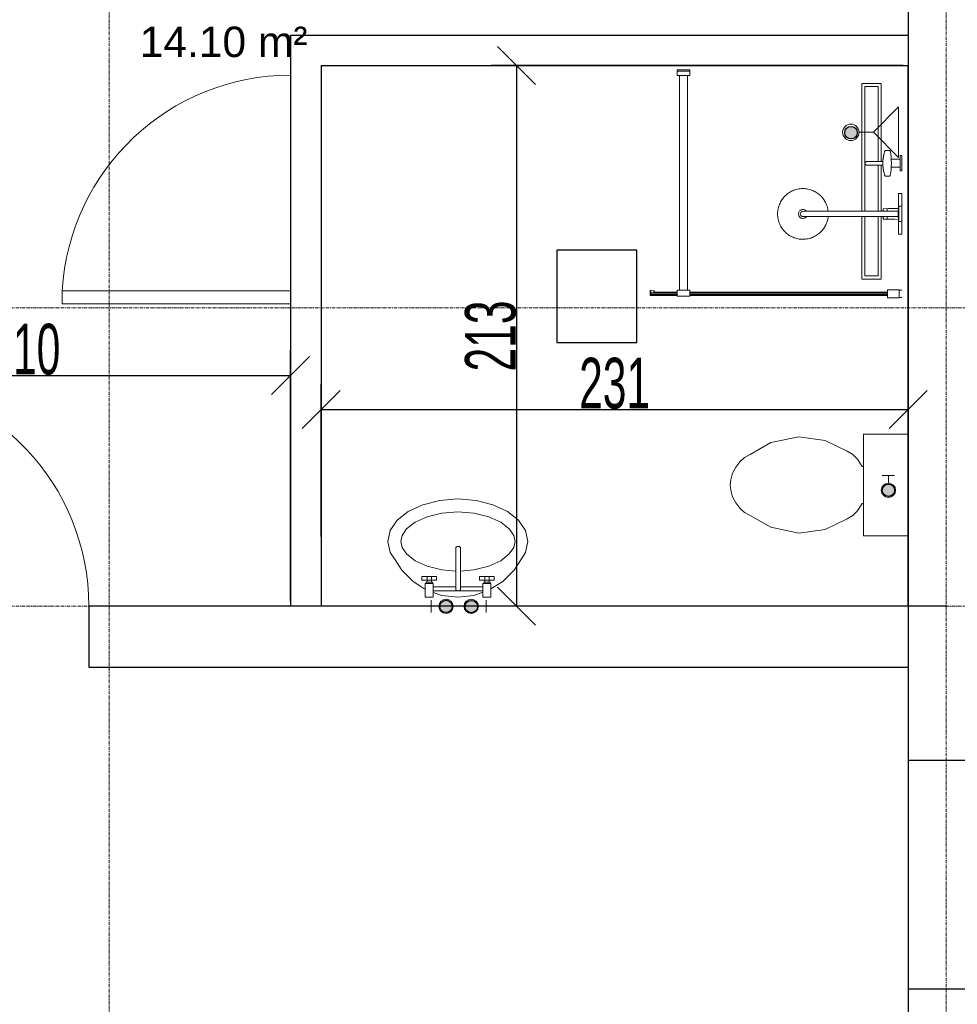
# Model space of a CAD drawing. Header units: millimetres. Extents: x -57334 to 14098, y -25409 to 16656.
# Tile 39 of 50: x -14336 to -10640, y -5139 to -1256. Entities that reach past the tile are written whole.
import ezdxf
from ezdxf.lldxf.tags import DXFTag

# ---------------------------------------------------------------- set-up
doc = ezdxf.new("R2010")
doc.units = ezdxf.units.MM
doc.linetypes.add('Linia siatki', pattern=[22.225, 12.7, -3.175, 3.175, -3.175])
for name, color, linetype, lineweight in [('A-ANNO-DIMS', 7, 'Continuous', 5), ('A-AREA-IDEN', 7, 'Continuous', 5), ('A-DETL-GENF', 7, 'Continuous', 5), ('A-DETL-MBND', 7, 'Continuous', 5), ('A-DOOR', 7, 'Continuous', 5), ('A-WALL', 7, 'Continuous', 5), ('IS_Odbiorniki', 7, 'SOLID', 18), ('P-SANR-FIXT', 7, 'Continuous', 5), ('S-GRID', 7, 'Continuous', 5)]:
    doc.layers.add(name, color=color, linetype=linetype, lineweight=lineweight)
doc.layers.add('Default', color=7, linetype='Continuous')
doc.layers.add('IS_Ciepła_woda', color=1, linetype='DASHDOT', lineweight=30, true_color=0xff0000)
doc.styles.add('Arial_3', font='arial.ttf', dxfattribs={"height": 120})
doc.styles.add('Arial_5', font='arial.ttf', dxfattribs={"width": 0.6, "height": 200})
tags = doc.linetypes.add('DASHDOT', pattern=[20, 10, -5, 0, -5]).pattern_tags.tags
tags[10:11] = [DXFTag(74, 4), DXFTag(75, 0), DXFTag(340, '0'), DXFTag(46, 0.0), DXFTag(50, 0.0), DXFTag(44, 0.0), DXFTag(45, 0.0)]
tags[8:9] = [DXFTag(74, 4), DXFTag(75, 0), DXFTag(340, '0'), DXFTag(46, 0.0), DXFTag(50, 0.0), DXFTag(44, 0.0), DXFTag(45, 0.0)]
tags[6:7] = [DXFTag(74, 4), DXFTag(75, 0), DXFTag(340, '0'), DXFTag(46, 0.0), DXFTag(50, 0.0), DXFTag(44, 0.0), DXFTag(45, 0.0)]
tags[4:5] = [DXFTag(74, 4), DXFTag(75, 0), DXFTag(340, '0'), DXFTag(46, 0.0), DXFTag(50, 0.0), DXFTag(44, 0.0), DXFTag(45, 0.0)]
tags = doc.linetypes.add('SOLID', pattern=[10, 10, 0]).pattern_tags.tags
tags[6:7] = [DXFTag(74, 4), DXFTag(75, 0), DXFTag(340, '0'), DXFTag(46, 0.0), DXFTag(50, 0.0), DXFTag(44, 0.0), DXFTag(45, 0.0)]
tags[4:5] = [DXFTag(74, 4), DXFTag(75, 0), DXFTag(340, '0'), DXFTag(46, 0.0), DXFTag(50, 0.0), DXFTag(44, 0.0), DXFTag(45, 0.0)]
doc.dimstyles.new('standard_wielkość_otworów', dxfattribs={"dimscale": 304.8, "dimtxt": 204.05188, "dimasz": 0.492126, "dimexe": 0.328084, "dimexo": 0.0625, "dimgap": 0, "dimtad": 1, "dimdec": 0, "dimlfac": 0.1, "dimzin": 0, "dimdsep": 46, "dimtxsty": 'Arial_5', "dimblk1": 'OBLIQUE', "dimblk2": 'OBLIQUE', "dimsah": 1, "dimcen": 0.09, "dimazin": 0, "dimtfac": 1, "dimtdec": 4, "dimtix": 1, "dimtmove": 0, "dimatfit": 3, "dimfxl": 0.328084, "dimfxlon": 1, "dimtvp": 1, "dimtolj": 1, "dimtzin": 0, "dimarcsym": 2})

# ---------------------------------------------------------------- blocks, each defined once
blk = doc.blocks.new('M_Jednoskrzydłowe płytowe - 90-1643404-RZUT PIĘTRA II')
at = {"layer": 'A-DOOR', "lineweight": 18}
for p, q in [((399, 120), (399, 1020.2)), ((450, 1020.2), (399, 1020.2)), ((450, 120), (450, 1020.2)), ((450, 120), (399, 120))]:
    blk.add_line(p, q, dxfattribs=at)
at = {"layer": 'A-DOOR'}
blk.add_arc((450, 120), 901.7, 93.2424, 180, dxfattribs=at)
blk = doc.blocks.new('Sanitary_Showers_Roca_T-500-Pack-Basic-Thermostatic - T-500 Pack Basic Thermostatic-822852-Rzut Parteru')
at = {"layer": 'A-DETL-GENF'}
for p, q in [((63, 0), (-4.7, 0)), ((-4.7, 0), (-4.7, -13)), ((85.3, 0), (63, 0)), ((155.3, 0), (85.3, 0)), ((-123.6, -0.1), (-154.7, -0.1)), ((-154.7, -0.1), (-154.7, -6.1)), ((-154.7, -6.1), (-140.7, -6.1)), ((-140.7, -6.1), (-140.7, -41.5)), ((-140.7, -6.1), (-108.7, -6.1)), ((-94.7, -0.1), (-123.6, -0.1)), ((-108.7, -41.5), (-108.7, -6.1)), ((-108.7, -6.1), (-94.7, -6.1)), ((-94.7, -6.1), (-94.7, -0.1)), ((-4.7, -13), (53.8, -13)), ((45.3, -0.1), (45.3, -12.1)), ((45.3, -12.1), (105.3, -12.1)), ((53.8, -13), (54, -29.1)), ((53.8, -13), (61.3, -13)), ((54, -29.1), (54, -31.8)), ((54, -31.8), (54.3, -52.5)), ((61.3, -12.1), (61.3, -14.6)), ((61.3, -14.6), (89.3, -14.6)), ((65, -14.6), (65, -73.3)), ((89.3, -12.1), (75.3, -12.1)), ((85.6, -73.3), (85.6, -14.6)), ((89.3, -14.6), (89.3, -12.1)), ((96.8, -13), (89.3, -13)), ((96.3, -52.5), (96.5, -31.8)), ((96.5, -29.1), (96.8, -13)), ((96.5, -31.8), (96.5, -29.1)), ((96.8, -13), (155.3, -13)), ((105.3, -12.1), (105.3, -0.1)), ((155.3, -13), (155.3, 0)), ((-174.7, -47), (-175.3, -48)), ((-175.3, -48), (-175.3, -65.1)), ((-175.3, -65.1), (-174.7, -66.2)), ((-173.9, -46.4), (-174.7, -47)), ((-174.7, -66.2), (-173.9, -66.7)), ((-172.8, -45.9), (-173.9, -46.4)), ((-173.9, -66.7), (-172.8, -67.2)), ((-171.4, -45.4), (-172.8, -45.9)), ((-172.8, -67.2), (-171.4, -67.7)), ((-169.8, -44.9), (-171.4, -45.4)), ((-171.4, -67.7), (-169.8, -68.2)), ((-167.8, -44.5), (-169.8, -44.9)), ((-169.8, -68.2), (-167.8, -68.7)), ((-165.6, -44), (-167.8, -44.5)), ((-167.8, -68.7), (-165.5, -69.1)), ((-163.2, -43.6), (-165.6, -44)), ((-165.5, -69.1), (-164, -69.6)), ((-164, -69.6), (-163.1, -69.8)), ((-160.5, -43.2), (-163.2, -43.6)), ((-163.1, -69.8), (-156.8, -71.3)), ((-157.6, -42.8), (-160.5, -43.2)), ((-154.4, -42.5), (-157.6, -42.8)), ((-156.8, -71.3), (-155.8, -71.5)), ((-155.8, -71.5), (-154.8, -71.7)), ((-154.8, -71.7), (-149.8, -72.7)), ((-151.1, -42.2), (-154.4, -42.5)), ((-147.7, -41.9), (-151.1, -42.2)), ((-149.8, -72.7), (-148.9, -72.8)), ((-148.9, -72.8), (-147.9, -73)), ((-147.9, -73), (-146.8, -73.1)), ((-144.1, -41.7), (-147.7, -41.9)), ((-146.8, -73.1), (-142.4, -73.8)), ((-140.7, -41.5), (-144.1, -41.7)), ((-142.4, -73.8), (-141.6, -73.9)), ((-141.6, -73.9), (-140.6, -74)), ((-134.3, -41.3), (-140.7, -41.5)), ((-140.6, -74), (-139.6, -74.1)), ((-139.6, -74.1), (-138.6, -74.2)), ((-138.6, -74.2), (-137.6, -74.3)), ((-137.6, -74.3), (-136.5, -74.3)), ((-136.5, -74.3), (-133.6, -74.6)), ((-127.9, -41.2), (-134.3, -41.3)), ((-133.6, -74.6), (-132.8, -74.6)), ((-132.8, -74.6), (-131.7, -74.7)), ((-131.7, -74.7), (-131.7, -80.5)), ((-131.7, -74.7), (-128.9, -74.8)), ((-128.9, -74.8), (-126.1, -74.9)), ((-121.5, -41.2), (-127.9, -41.2)), ((-126.1, -74.9), (-123.3, -74.9)), ((-123.3, -74.9), (-120.5, -74.8)), ((-115.1, -41.3), (-121.5, -41.2)), ((-120.5, -74.8), (-117.7, -74.7)), ((-117.7, -74.7), (-116.7, -74.6)), ((-117.7, -109.6), (-117.7, -74.7)), ((-116.7, -74.6), (-115.8, -74.6)), ((-115.8, -74.6), (-112.9, -74.3)), ((-108.7, -41.5), (-115.1, -41.3)), ((-112.9, -74.3), (-111.8, -74.3)), ((-111.8, -74.3), (-110.8, -74.2)), ((-110.8, -74.2), (-109.8, -74.1)), ((-109.8, -74.1), (-108.8, -74)), ((-108.8, -74), (-107.9, -73.9)), ((-105.4, -41.7), (-108.7, -41.5)), ((-107.9, -73.9), (-107, -73.7)), ((-107, -73.7), (-102.6, -73.1)), ((-101.8, -41.9), (-105.4, -41.7)), ((-102.6, -73.1), (-101.5, -73)), ((-98.3, -42.2), (-101.8, -41.9)), ((-101.5, -73), (-100.5, -72.8)), ((-100.5, -72.8), (-99.6, -72.7)), ((-99.6, -72.7), (-94.7, -71.7)), ((-95, -42.5), (-98.3, -42.2)), ((-91.9, -42.8), (-95, -42.5)), ((-94.7, -71.7), (-93.6, -71.5)), ((-93.6, -71.5), (-92.6, -71.3)), ((-92.6, -71.3), (-86.4, -69.8)), ((-89, -43.2), (-91.9, -42.8)), ((-86.3, -43.6), (-89, -43.2)), ((-86.4, -69.8), (-85.4, -69.5)), ((-83.8, -44), (-86.3, -43.6)), ((-85.4, -69.5), (-83.9, -69.1)), ((-83.9, -69.1), (-81.6, -68.6)), ((-81.6, -44.4), (-83.8, -44)), ((-79.7, -44.9), (-81.6, -44.4)), ((-81.6, -68.6), (-79.6, -68.2)), ((-78, -45.4), (-79.7, -44.9)), ((-79.6, -68.2), (-78, -67.7)), ((-76.6, -45.9), (-78, -45.4)), ((-78, -67.7), (-76.6, -67.2)), ((-75.5, -46.4), (-76.6, -45.9)), ((-76.6, -67.2), (-75.5, -66.7)), ((-74.8, -46.9), (-75.5, -46.4)), ((-75.5, -66.7), (-74.8, -66.1)), ((-74.1, -48), (-74.8, -46.9)), ((-74.8, -66.1), (-74.1, -65.1)), ((-74.1, -65.1), (-74.1, -48)), ((54.3, -52.5), (54.7, -73.3)), ((54.4, -57.9), (65, -57.9)), ((54.7, -73.3), (65, -73.3)), ((60.3, -57.9), (59.5, -57.9)), ((60.3, -73.2), (59.5, -73.3)), ((61.1, -57.8), (60.3, -57.9)), ((61.1, -73.1), (60.3, -73.2)), ((61.9, -57.6), (61.1, -57.8)), ((61.9, -73), (61.1, -73.1)), ((62.6, -57.4), (61.9, -57.6)), ((62.6, -72.8), (61.9, -73)), ((63.4, -57.2), (62.6, -57.4)), ((63.4, -72.6), (62.6, -72.8)), ((64.2, -57), (63.4, -57.2)), ((64.2, -72.3), (63.4, -72.6)), ((65, -56.7), (64.2, -57)), ((65, -72.1), (64.2, -72.3)), ((65, -73.3), (64.8, -290.3)), ((86.4, -56.9), (85.6, -56.7)), ((85.6, -57.9), (96.2, -57.9)), ((86.4, -72.3), (85.6, -72)), ((85.6, -290.3), (85.6, -73.3)), ((85.6, -73.3), (95.8, -73.3)), ((87.2, -57.2), (86.4, -56.9)), ((87.2, -72.5), (86.4, -72.3)), ((88, -57.4), (87.2, -57.2)), ((88, -72.7), (87.2, -72.5)), ((88.8, -57.6), (88, -57.4)), ((88.8, -72.9), (88, -72.7)), ((89.6, -57.8), (88.8, -57.6)), ((89.6, -73.1), (88.8, -72.9)), ((90.4, -57.9), (89.6, -57.8)), ((90.4, -73.2), (89.6, -73.1)), ((91.3, -57.9), (90.4, -57.9)), ((91.3, -73.3), (90.4, -73.2)), ((95.8, -73.3), (96.3, -52.5)), ((-131.7, -80.5), (-131.7, -86)), ((-131.7, -86), (-131.7, -88.8)), ((-131.7, -88.8), (-131.7, -91.8)), ((-131.7, -91.8), (-131.7, -96.5)), ((-131.7, -96.5), (-131.7, -101.5)), ((-131.7, -101.5), (-131.7, -116.3)), ((-131.7, -116.3), (-131.7, -138.6)), ((-117.7, -121.5), (-117.7, -109.6)), ((-131.7, -138.6), (-131.5, -139.9)), ((-131.5, -139.9), (-131.1, -141.1)), ((-131.1, -141.1), (-130.4, -142.3)), ((-130.4, -142.3), (-129.5, -143.4)), ((-129.5, -143.4), (-127.2, -144.9)), ((-127.2, -144.9), (-126, -145.3)), ((-126, -145.3), (-124.7, -145.5)), ((-124.7, -145.5), (-123.4, -145.3)), ((-123.4, -145.3), (-122.1, -144.9)), ((-122.1, -144.9), (-119.9, -143.3)), ((-119.9, -143.3), (-119, -142.3)), ((-119, -142.3), (-118.3, -141.1)), ((-118.3, -141.1), (-117.8, -139.9)), ((-117.8, -139.9), (-117.7, -138.6)), ((-117.7, -130.3), (-117.7, -121.5)), ((-117.7, -136.7), (-117.7, -130.3)), ((-117.7, -138.6), (-117.7, -136.7)), ((17.6, -308.1), (13.7, -311)), ((21.7, -305.3), (17.6, -308.1)), ((26, -302.8), (21.7, -305.3)), ((30.4, -300.4), (26, -302.8)), ((35, -298.2), (30.4, -300.4)), ((39.7, -296.3), (35, -298.2)), ((44.6, -294.6), (39.7, -296.3)), ((49.5, -293.1), (44.6, -294.6)), ((54.6, -291.9), (49.5, -293.1)), ((59.6, -291), (54.6, -291.9)), ((64.8, -290.3), (59.6, -291)), ((65, -290.3), (65, -385.5)), ((90.3, -290.9), (85.6, -290.3)), ((85.6, -385.5), (85.6, -290.3)), ((95.3, -291.8), (90.3, -290.9)), ((100.2, -292.9), (95.3, -291.8)), ((104.9, -294.3), (100.2, -292.9)), ((109.5, -295.8), (104.9, -294.3)), ((114, -297.6), (109.5, -295.8)), ((118.4, -299.5), (114, -297.6)), ((122.5, -301.6), (118.4, -299.5)), ((126.6, -303.9), (122.5, -301.6)), ((130.4, -306.3), (126.6, -303.9)), ((134.1, -308.9), (130.4, -306.3)), ((137.6, -311.6), (134.1, -308.9)), ((-15, -346.7), (-16.9, -351)), ((-12.8, -342.5), (-15, -346.7)), ((-10.6, -338.5), (-12.8, -342.5)), ((-8.2, -334.6), (-10.6, -338.5)), ((-5.6, -331), (-8.2, -334.6)), ((-2.9, -327.4), (-5.6, -331)), ((0, -324), (-2.9, -327.4)), ((3.1, -320.6), (0, -324)), ((6.4, -317.2), (3.1, -320.6)), ((10, -314.1), (6.4, -317.2)), ((13.7, -311), (10, -314.1)), ((141.1, -314.5), (137.6, -311.6)), ((144.5, -317.6), (141.1, -314.5)), ((147.8, -320.9), (144.5, -317.6)), ((151, -324.4), (147.8, -320.9)), ((154.1, -328.2), (151, -324.4)), ((157, -332.1), (154.1, -328.2)), ((159.7, -336.2), (157, -332.1)), ((162.3, -340.5), (159.7, -336.2)), ((164.7, -344.9), (162.3, -340.5)), ((166.8, -349.5), (164.7, -344.9)), ((168.8, -354.2), (166.8, -349.5)), ((-24.6, -384.8), (-24.7, -390)), ((-24.2, -379.7), (-24.6, -384.8)), ((-23.6, -374.7), (-24.2, -379.7)), ((-22.7, -369.8), (-23.6, -374.7)), ((-21.6, -364.9), (-22.7, -369.8)), ((-20.2, -360.1), (-21.6, -364.9)), ((-18.7, -355.5), (-20.2, -360.1)), ((-16.9, -351), (-18.7, -355.5)), ((58.2, -386.3), (57.8, -388.8)), ((58.9, -383.8), (58.2, -386.3)), ((59.9, -381.4), (58.9, -383.8)), ((61.3, -379.3), (59.9, -381.4)), ((63, -377.3), (61.3, -379.3)), ((65, -375.6), (63, -377.3)), ((65, -385.5), (65.3, -392.3)), ((85.3, -392.3), (85.6, -385.5)), ((87.6, -377.3), (85.6, -375.6)), ((89.3, -379.3), (87.6, -377.3)), ((90.7, -381.4), (89.3, -379.3)), ((91.7, -383.8), (90.7, -381.4)), ((92.4, -386.3), (91.7, -383.8)), ((92.8, -388.8), (92.4, -386.3)), ((170.5, -359.1), (168.8, -354.2)), ((171.9, -364), (170.5, -359.1)), ((173.1, -369), (171.9, -364)), ((174.1, -374.1), (173.1, -369)), ((174.7, -379.3), (174.1, -374.1)), ((175.1, -384.4), (174.7, -379.3)), ((175.3, -389.6), (175.1, -384.4)), ((-24.7, -390), (-24.6, -395.1)), ((-24.6, -395.1), (-24.2, -400.3)), ((-24.2, -400.3), (-23.5, -405.4)), ((-23.5, -405.4), (-22.5, -410.5)), ((-22.5, -410.5), (-21.3, -415.5)), ((-21.3, -415.5), (-19.9, -420.5)), ((-19.9, -420.5), (-18.2, -425.3)), ((-18.2, -425.3), (-16.2, -430)), ((57.8, -388.8), (57.9, -391.4)), ((57.9, -391.4), (58.3, -393.9)), ((58.3, -393.9), (59.1, -396.4)), ((59.1, -396.4), (60.3, -398.7)), ((60.3, -398.7), (61.7, -400.8)), ((61.7, -400.8), (63.5, -402.7)), ((63.5, -402.7), (65.5, -404.3)), ((65.3, -392.3), (69, -397.9)), ((65.5, -404.3), (67.8, -405.6)), ((67.8, -405.6), (70.2, -406.5)), ((69, -397.9), (75.3, -400.1)), ((70.2, -406.5), (72.7, -407.1)), ((72.7, -407.1), (75.3, -407.3)), ((75.3, -400.1), (81.6, -397.9)), ((75.3, -407.3), (77.9, -407.1)), ((77.9, -407.1), (80.4, -406.5)), ((80.4, -406.5), (82.8, -405.6)), ((81.6, -397.9), (85.3, -392.3)), ((82.8, -405.6), (85, -404.3)), ((85, -404.3), (87.1, -402.7)), ((87.1, -402.7), (88.8, -400.8)), ((88.8, -400.8), (90.3, -398.7)), ((90.3, -398.7), (91.5, -396.4)), ((91.5, -396.4), (92.3, -393.9)), ((92.3, -393.9), (92.7, -391.4)), ((92.7, -391.4), (92.8, -388.8)), ((167.5, -428.5), (169.2, -424)), ((169.2, -424), (170.8, -419.4)), ((170.8, -419.4), (172.1, -414.6)), ((172.1, -414.6), (173.3, -409.8)), ((173.3, -409.8), (174.2, -404.8)), ((174.2, -404.8), (174.8, -399.8)), ((174.8, -399.8), (175.2, -394.7)), ((175.2, -394.7), (175.3, -389.6)), ((-16.2, -430), (-14.1, -434.6)), ((-14.1, -434.6), (-11.7, -439.1)), ((-11.7, -439.1), (-9.1, -443.3)), ((-9.1, -443.3), (-6.4, -447.5)), ((-6.4, -447.5), (-3.5, -451.4)), ((-3.5, -451.4), (-0.4, -455.1)), ((-0.4, -455.1), (2.8, -458.6)), ((2.8, -458.6), (6.1, -461.9)), ((6.1, -461.9), (9.5, -465.1)), ((9.5, -465.1), (13, -468)), ((136.9, -468.5), (140.6, -465.5)), ((140.6, -465.5), (144.1, -462.3)), ((144.1, -462.3), (147.5, -459)), ((147.5, -459), (150.6, -455.6)), ((150.6, -455.6), (153.5, -452.1)), ((153.5, -452.1), (156.2, -448.5)), ((156.2, -448.5), (158.7, -444.9)), ((158.7, -444.9), (161.1, -441)), ((161.1, -441), (163.4, -437)), ((163.4, -437), (165.5, -432.8)), ((165.5, -432.8), (167.5, -428.5)), ((13, -468), (16.5, -470.7)), ((16.5, -470.7), (20.2, -473.2)), ((20.2, -473.2), (24, -475.6)), ((24, -475.6), (28, -477.9)), ((28, -477.9), (32.2, -480)), ((32.2, -480), (36.6, -482)), ((36.6, -482), (41, -483.7)), ((41, -483.7), (45.7, -485.3)), ((45.7, -485.3), (50.4, -486.6)), ((50.4, -486.6), (55.3, -487.7)), ((55.3, -487.7), (60.2, -488.6)), ((60.2, -488.6), (65.3, -489.3)), ((65.3, -489.3), (70.4, -489.6)), ((70.4, -489.6), (75.5, -489.8)), ((75.5, -489.8), (80.6, -489.6)), ((80.6, -489.6), (85.8, -489.2)), ((85.8, -489.2), (90.9, -488.5)), ((90.9, -488.5), (96, -487.6)), ((96, -487.6), (101.1, -486.4)), ((101.1, -486.4), (106, -484.9)), ((106, -484.9), (110.8, -483.2)), ((110.8, -483.2), (115.6, -481.3)), ((115.6, -481.3), (120.2, -479.1)), ((120.2, -479.1), (124.6, -476.8)), ((124.6, -476.8), (128.9, -474.2)), ((128.9, -474.2), (133, -471.4)), ((133, -471.4), (136.9, -468.5))]:
    blk.add_line(p, q, dxfattribs=at)
blk = doc.blocks.new('Plumbing_Drainage_Roca_IN-WALL-950-IN-DRAIN-CHANNEL-Installatio - IN-WALL 950 IN-DRAIN CHANNEL - Installation drainage kit-V29-Rzut Parteru')
at = {"layer": 'A-DETL-GENF'}
for p, q in [((-385.7, 39.3), (-385.7, -38.1)), ((-78, 39.3), (-385.7, 39.3)), ((-78, 39.3), (-385.7, 39.3)), ((-385.7, 39.3), (-385.7, -38.1)), ((118.7, 39.3), (-63.9, 39.3)), ((118.7, 39.3), (-63.9, 39.3)), ((385.8, 39.3), (139.3, 39.3)), ((385.8, 39.3), (139.3, 39.3)), ((385.8, -38.1), (385.8, 39.3)), ((385.8, -38.1), (385.8, 39.3)), ((-78, 27.3), (-373.4, 27.3)), ((-373.4, 27.3), (-373.4, -26)), ((118.7, 27.3), (-63.9, 27.3)), ((373.6, 27.3), (139.3, 27.3)), ((373.6, -26), (373.6, 27.3)), ((-385.7, -38.1), (118.6, -38.1)), ((-385.7, -38.1), (118.6, -38.1)), ((-373.4, -26), (118.7, -26)), ((139.3, -26), (373.6, -26)), ((139.3, -38.1), (385.8, -38.1)), ((139.3, -38.1), (385.8, -38.1))]:
    blk.add_line(p, q, dxfattribs=at)
blk = doc.blocks.new('Sanitary_Shower-screens_Shower-wall-Square_100_GB51SRWL10 _1_ - 1000 mm_ Chromed Profiles-830542-Rzut Parteru')
at = {"layer": 'P-SANR-FIXT', "color": 13, "true_color": 0xcb6b69}
for p, q in [((11, 898), (1, 898)), ((11, 899), (11, 898)), ((11, 898), (11, 870)), ((56.5, 900), (12, 900)), ((58, 869.5), (58, 898.5)), ((1, 870), (11, 870)), ((11, 870), (11, 869)), ((12, 868), (56.5, 868)), ((837, 890.5), (58, 890.5)), ((58, 890.5), (58, 877.5)), ((837, 887), (58, 887)), ((58, 887), (58, 881)), ((58, 881), (837, 881)), ((58, 877.5), (837, 877.5)), ((887, 893), (837, 893)), ((837, 893), (837, 870)), ((837, 870), (887, 870)), ((846.5, 870), (846.5, 23)), ((877.5, 23), (877.5, 870)), ((887, 870), (887, 893)), ((993.5, 890.5), (887, 890.5)), ((991.5, 887), (887, 887)), ((887, 881), (991.5, 881)), ((887, 877.5), (981.3, 877.5)), ((977.8, 872.6), (991.1, 871.2)), ((981.1, 876.9), (978.3, 877.2)), ((980, 888.6), (979.9, 887.1)), ((979.9, 887.1), (991.8, 888.3)), ((991.8, 879.7), (979.9, 880.9)), ((979.9, 880.9), (979.9, 879.8)), ((979.9, 879.8), (981.8, 879.6)), ((991.4, 889.5), (980, 888.6)), ((981.8, 879.6), (981.1, 876.9)), ((988.9, 876), (989.6, 878.9)), ((991.5, 875.7), (988.9, 876)), ((989.3, 877.5), (993.5, 877.5)), ((989.6, 878.9), (991.3, 878.6)), ((991.5, 881), (991.5, 887)), ((991.8, 888.3), (991.8, 879.7)), ((993, 880.1), (993, 888)), ((993.5, 877.5), (993.5, 890.5)), ((846.5, 23), (837, 23)), ((837, 23), (837, 0)), ((837, 0), (887, 0)), ((838, 6), (888, 6)), ((846.5, 23), (877.5, 23)), ((887, 23), (877.5, 23)), ((887, 0), (887, 23))]:
    blk.add_line(p, q, dxfattribs=at)
for centre, radius, start, end in [((12, 899), 1, 90, 180), ((56.5, 898.5), 1.5, 0, 90), ((12, 869), 1, 180, 270), ((56.5, 869.5), 1.5, 270, 360), ((978, 874.9), 2.29, 83.0727, 263.758), ((991.3, 873.5), 2.28, 263.758, 84.1208), ((991.5, 880.1), 1.52, 261.8239, 359.9691), ((991.5, 888), 1.51, 2.4505, 94.355)]:
    blk.add_arc(centre, radius, start, end, dxfattribs=at)
blk = doc.blocks.new('A$C4DF32C06')
at = {"layer": 'IS_Odbiorniki', "ltscale": 10}
h = blk.add_hatch(color=256, dxfattribs=at)
h.dxf.hatch_style = 1
edge = h.paths.add_edge_path()
edge.add_arc((28.2, 28.2), 28.2, 0, 360)
for points in [[(56.5, 28.2), (86.6, 28.2), (86.6, 52.7)], [(56.5, 28.2), (86.6, 28.2), (86.6, 3.8)]]:
    blk.add_lwpolyline(points, dxfattribs=at)
blk.add_circle((28.2, 28.2), 28.2, dxfattribs=at)
blk = doc.blocks.new('M_Jednoskrzydłowe płytowe - 90-1645250-RZUT PIĘTRA II')
at = {"layer": 'A-DOOR', "lineweight": 18}
for p, q in [((399, -150), (399, -1050.2)), ((450, -150), (399, -150)), ((450, -150), (450, -1050.2)), ((450, -1050.2), (399, -1050.2))]:
    blk.add_line(p, q, dxfattribs=at)
at = {"layer": 'A-DOOR'}
blk.add_arc((450, -150), 901.7, 180, 266.7576, dxfattribs=at)
blk = doc.blocks.new('_Oblique')
at = {"color": 0, "linetype": 'ByBlock', "lineweight": -2}
blk.add_line((-0.5, -0.5), (0.5, 0.5), dxfattribs=at)
blk = doc.blocks.new('*D259')
at = {"layer": 'A-ANNO-DIMS', "color": 0, "lineweight": -2, "transparency": 16777216}
for p, q in [((-13147.7, -3293.9), (-13147.7, -2692.9)), ((-10833.4, -3293.9), (-10833.4, -2692.9)), ((-13147.7, -2792.9), (-10833.4, -2792.9))]:
    blk.add_line(p, q, dxfattribs=at)
at = {"layer": 'Defpoints', "color": 0, "transparency": 16777216}
for p in [(-10833.4, -2792.9), (-13147.7, -3312.9), (-10833.4, -3312.9)]:
    blk.add_point(p, dxfattribs=at)
at = {"layer": 'A-ANNO-DIMS', "color": 0, "lineweight": -2, "transparency": 16777216, "xscale": 150, "yscale": 150, "zscale": 150, "rotation": 180}
blk.add_blockref('_Oblique', (-13147.7, -2792.9), dxfattribs=at)
at = {"layer": 'A-ANNO-DIMS', "color": 0, "lineweight": -2, "transparency": 16777216, "xscale": 150, "yscale": 150, "zscale": 150}
blk.add_blockref('_Oblique', (-10833.4, -2792.9), dxfattribs=at)
at = {"layer": 'A-ANNO-DIMS', "color": 0, "transparency": 16777216, "insert": (-11990.5, -2690.7), "char_height": 200, "attachment_point": 5, "style": 'Arial_5'}
blk.add_mtext('\\A1;231', dxfattribs=at)
blk = doc.blocks.new('*D260')
at = {"layer": 'A-ANNO-DIMS', "color": 0, "lineweight": -2, "transparency": 16777216}
for p, q in [((-10852.5, -1437), (-12476.8, -1437)), ((-12376.8, -1437), (-12376.8, -3569.4)), ((-10852.5, -3569.4), (-12476.8, -3569.4))]:
    blk.add_line(p, q, dxfattribs=at)
at = {"layer": 'Defpoints', "color": 0, "transparency": 16777216}
for p in [(-10833.4, -1437), (-12376.8, -3569.4), (-10833.4, -3569.4)]:
    blk.add_point(p, dxfattribs=at)
at = {"layer": 'A-ANNO-DIMS', "color": 0, "lineweight": -2, "transparency": 16777216, "xscale": 150, "yscale": 150, "zscale": 150}
for p, rotation in [((-12376.8, -1437), 90), ((-12376.8, -3569.4), 270)]:
    blk.add_blockref('_Oblique', p, dxfattribs=dict(at, rotation=rotation))
at = {"layer": 'A-ANNO-DIMS', "color": 0, "transparency": 16777216, "insert": (-12479, -2503.2), "char_height": 200, "attachment_point": 5, "rotation": 90, "style": 'Arial_5'}
blk.add_mtext('\\A1;213', dxfattribs=at)
blk = doc.blocks.new('*D266')
at = {"layer": 'A-ANNO-DIMS', "color": 0, "lineweight": -2, "transparency": 16777216}
for p, q in [((-15363.4, -3550.4), (-15363.4, -2558.6)), ((-13267.7, -3550.4), (-13267.7, -2558.6)), ((-15363.4, -2658.6), (-13267.7, -2658.6))]:
    blk.add_line(p, q, dxfattribs=at)
at = {"layer": 'Defpoints', "color": 0, "transparency": 16777216}
for p in [(-13267.7, -2658.6), (-15363.4, -3569.4), (-13267.7, -3569.4)]:
    blk.add_point(p, dxfattribs=at)
at = {"layer": 'A-ANNO-DIMS', "color": 0, "lineweight": -2, "transparency": 16777216, "xscale": 150, "yscale": 150, "zscale": 150, "rotation": 180}
blk.add_blockref('_Oblique', (-15363.4, -2658.6), dxfattribs=at)
at = {"layer": 'A-ANNO-DIMS', "color": 0, "lineweight": -2, "transparency": 16777216, "xscale": 150, "yscale": 150, "zscale": 150}
blk.add_blockref('_Oblique', (-13267.7, -2658.6), dxfattribs=at)
at = {"layer": 'A-ANNO-DIMS', "color": 0, "transparency": 16777216, "insert": (-14315.5, -2556.5), "char_height": 200, "attachment_point": 5, "style": 'Arial_5'}
blk.add_mtext('\\A1;210', dxfattribs=at)

msp = doc.modelspace()

# ---------------------------------------------------------------- hatches: boundary and pattern name
at = {"true_color": 0xed1f24}
h = msp.add_hatch(color=240, dxfattribs=at)
h.dxf.hatch_style = 1
edge = h.paths.add_edge_path()
edge.add_arc((-11058.5, -1701.2), 24.5, 0, 360)
h = msp.add_hatch(color=240, dxfattribs=at)
h.dxf.hatch_style = 1
edge = h.paths.add_edge_path()
edge.add_arc((-10911.1, -3111.8), 24.5, 0, 360)
h = msp.add_hatch(color=240, dxfattribs=at)
h.dxf.hatch_style = 1
edge = h.paths.add_edge_path()
edge.add_arc((-12655.2, -3570.1), 24.5, 0, 360)
h = msp.add_hatch(color=240, dxfattribs=at)
h.dxf.hatch_style = 1
edge = h.paths.add_edge_path()
edge.add_arc((-12555.5, -3570.7), 24.5, 0, 360)

# ---------------------------------------------------------------- linework, layer by layer
for p, q in [((-13267.7, -1317), (-13267.7, -3569.4)), ((-13267.7, -1317), (-10833.4, -1317)), ((-13147.7, -1437), (-10833.4, -1437)), ((-13147.7, -1437), (-13147.7, -3569.4)), ((-10833.4, -3569.4), (-10833.4, -1439.4)), ((-10833.4, -3569.4), (-10833.4, -2529.4)), ((-10833.4, -3569.4), (-13233.4, -3569.4)), ((-10833.4, -3809.4), (-10833.4, -5694.4)), ((-10533.4, -4177.7), (-10833.4, -4177.7)), ((-10533.4, -5079.4), (-10833.4, -5079.4))]:
    msp.add_line(p, q)
msp.add_lwpolyline([(-12218.4, -2529.4), (-11903.4, -2529.4), (-11903.4, -2164.4), (-12218.4, -2164.4)], close=True)
at = {"color": 240, "true_color": 0xed1f24}
for centre in [(-11058.5, -1701.2), (-10911.1, -3111.8), (-12655.2, -3570.1), (-12555.5, -3570.7)]:
    msp.add_circle(centre, 24.5, dxfattribs=at)
at = {"layer": 'A-DETL-MBND', "color": 9, "true_color": 0xc2c2c2}
msp.add_line((-10833.4, -5239.4), (-10833.4, -4339.4), dxfattribs=at)
at = {"layer": 'A-WALL', "lineweight": 25}
for p, q in [((-10833.4, 305.6), (-10833.4, -3469.4)), ((-10833.4, -3449.2), (-10833.4, -4339.4)), ((-12983.4, -3569.4), (-14063.4, -3569.4)), ((-14063.4, -3569.4), (-14063.4, -3809.4)), ((-10683.4, -3569.4), (-12983.4, -3569.4)), ((-14063.4, -3809.4), (-12823.4, -3809.4)), ((-12823.4, -3809.4), (-10833.4, -3809.4))]:
    msp.add_line(p, q, dxfattribs=at)
at = {"layer": 'Default', "color": 7, "lineweight": 15, "ltscale": 35, "transparency": 33554687}
for p, q in [((-11375, -2924), (-11264.5, -2901)), ((-11264.5, -2901), (-11160.9, -2916)), ((-10833.4, -2891), (-11009.4, -2891)), ((-11009.4, -2891), (-11009.4, -3018)), ((-11455.8, -2971), (-11375, -2924)), ((-11117, -2936), (-11160.9, -2916)), ((-11073.1, -2957), (-11117, -2936)), ((-11477.8, -2982.8), (-11497.2, -2999.4)), ((-11455.8, -2971), (-11477.8, -2982.8)), ((-11052, -2971), (-11073.1, -2957)), ((-11033.5, -2989), (-11052, -2971)), ((-11014.5, -3018), (-11033.5, -2989)), ((-11513.2, -3020.1), (-11525.2, -3044.2)), ((-11497.2, -2999.4), (-11513.2, -3020.1)), ((-11009.4, -3018), (-11014.5, -3018)), ((-11009.4, -3018), (-11009.4, -3164)), ((-11525.2, -3044.2), (-11532.5, -3070.5)), ((-11534.4, -3091), (-11535, -3091)), ((-11532.5, -3070.5), (-11534.4, -3091)), ((-11532.5, -3111.5), (-11534.4, -3091)), ((-11525.2, -3137.8), (-11532.5, -3111.5)), ((-11513.2, -3161.8), (-11525.2, -3137.8)), ((-12803.8, -3195.4), (-12746.6, -3168.8)), ((-12746.6, -3168.8), (-12679.9, -3152.1)), ((-12679.9, -3152.1), (-12608.4, -3146.3)), ((-12608.4, -3146.3), (-12536.9, -3152.1)), ((-12536.9, -3152.1), (-12470.2, -3168.8)), ((-12470.2, -3168.8), (-12413, -3195.4)), ((-11497.2, -3182.6), (-11513.2, -3161.8)), ((-11497.2, -3182.6), (-11477.8, -3199.2)), ((-11014.5, -3164), (-11033.5, -3193)), ((-11009.4, -3164), (-11014.5, -3164)), ((-11009.4, -3164), (-11009.4, -3291)), ((-12847.8, -3230.1), (-12803.8, -3195.4)), ((-12777.4, -3238.3), (-12729.8, -3216.1)), ((-12729.8, -3216.1), (-12671.8, -3201.6)), ((-12671.8, -3201.6), (-12608.4, -3196.5)), ((-12608.4, -3196.5), (-12545, -3201.6)), ((-12545, -3201.6), (-12487, -3216.1)), ((-12487, -3216.1), (-12439.4, -3238.3)), ((-12413, -3195.4), (-12369.1, -3230.1)), ((-11477.8, -3199.2), (-11455.8, -3211)), ((-11455.8, -3211), (-11375, -3258)), ((-11052, -3211), (-11073.1, -3225)), ((-11033.5, -3193), (-11052, -3211)), ((-12875.4, -3270.6), (-12847.8, -3230.1)), ((-12810.8, -3264.6), (-12777.4, -3238.3)), ((-12439.4, -3238.3), (-12406, -3264.6)), ((-12369.1, -3230.1), (-12341.5, -3270.6)), ((-11375, -3258), (-11264.5, -3281)), ((-11117, -3246), (-11160.9, -3266)), ((-11073.1, -3225), (-11117, -3246)), ((-12884.8, -3313.9), (-12875.4, -3270.6)), ((-12833.6, -3313.9), (-12828.6, -3290.7)), ((-12828.6, -3290.7), (-12810.8, -3264.6)), ((-12406, -3264.6), (-12388.2, -3290.7)), ((-12388.2, -3290.7), (-12383.2, -3313.9)), ((-12341.5, -3270.6), (-12332, -3313.9)), ((-11160.9, -3266), (-11264.5, -3281)), ((-11009.4, -3291), (-10833.4, -3291)), ((-12875.4, -3357.3), (-12884.8, -3313.9)), ((-12828.6, -3337.2), (-12833.6, -3313.9)), ((-12810.8, -3363.2), (-12828.6, -3337.2)), ((-12611.4, -3333.1), (-12616.7, -3337.4)), ((-12611.4, -3333.1), (-12616.7, -3337.4)), ((-12616.7, -3337.4), (-12616.7, -3492.3)), ((-12607.6, -3333.1), (-12611.4, -3333.1)), ((-12603.8, -3333.1), (-12607.6, -3333.1)), ((-12603.8, -3333.1), (-12598.4, -3337.4)), ((-12598.4, -3337.4), (-12598.4, -3358.9)), ((-12388.2, -3337.2), (-12406, -3363.2)), ((-12383.2, -3313.9), (-12388.2, -3337.2)), ((-12332, -3313.9), (-12341.5, -3357.3)), ((-12858.6, -3381.9), (-12875.4, -3357.3)), ((-12777.4, -3389.6), (-12810.8, -3363.2)), ((-12598.4, -3358.9), (-12598.4, -3504.4)), ((-12406, -3363.2), (-12439.4, -3389.6)), ((-12341.5, -3357.3), (-12358.2, -3381.9)), ((-12858.6, -3381.9), (-12829.9, -3427.4)), ((-12729.8, -3411.8), (-12777.4, -3389.6)), ((-12671.8, -3426.3), (-12729.8, -3411.8)), ((-12487, -3411.8), (-12545.1, -3426.3)), ((-12439.4, -3389.6), (-12487, -3411.8)), ((-12386.9, -3427.4), (-12358.2, -3381.9)), ((-12829.9, -3427.4), (-12785, -3472.2)), ((-12750.1, -3451.5), (-12750.1, -3466.5)), ((-12729.9, -3451.5), (-12750.1, -3451.5)), ((-12729.9, -3451.5), (-12729.9, -3466.5)), ((-12712.9, -3451.5), (-12729.9, -3451.5)), ((-12712.9, -3466.5), (-12712.9, -3451.5)), ((-12692.3, -3451.5), (-12712.9, -3451.5)), ((-12692.3, -3466.5), (-12692.3, -3451.5)), ((-12616.7, -3430.7), (-12671.8, -3426.3)), ((-12545.1, -3426.3), (-12598.5, -3430.7)), ((-12522.8, -3451.5), (-12522.8, -3466.5)), ((-12501.7, -3451.5), (-12522.8, -3451.5)), ((-12501.7, -3466.5), (-12501.7, -3451.5)), ((-12485.2, -3451.5), (-12501.7, -3451.5)), ((-12465, -3451.5), (-12485.2, -3451.5)), ((-12485.2, -3466.5), (-12485.2, -3451.5)), ((-12465, -3466.5), (-12465, -3451.5)), ((-12431.8, -3472.2), (-12386.9, -3427.4)), ((-12785, -3472.2), (-12750.1, -3494)), ((-12750.1, -3466.5), (-12729.9, -3466.5)), ((-12750.1, -3494), (-12742.6, -3498.8)), ((-12733.3, -3479.6), (-12737.1, -3479.6)), ((-12737.1, -3479.6), (-12737.1, -3533.8)), ((-12733.3, -3474.5), (-12733.3, -3479.6)), ((-12733.3, -3474.5), (-12708.9, -3474.5)), ((-12708.9, -3479.6), (-12733.3, -3479.6)), ((-12729.9, -3466.5), (-12712.9, -3466.5)), ((-12729.9, -3474.5), (-12729.9, -3466.5)), ((-12712.9, -3474.5), (-12712.9, -3466.5)), ((-12712.9, -3466.5), (-12692.3, -3466.5)), ((-12712.9, -3466.5), (-12712.9, -3466.5)), ((-12708.9, -3479.6), (-12708.9, -3474.5)), ((-12705.7, -3479.6), (-12708.9, -3479.6)), ((-12705.7, -3479.6), (-12705.7, -3533.8)), ((-12616.7, -3492.3), (-12705.7, -3492.3)), ((-12616.7, -3504.4), (-12616.7, -3492.3)), ((-12509.5, -3492.3), (-12598.4, -3492.3)), ((-12522.8, -3466.5), (-12501.7, -3466.5)), ((-12505.7, -3479.6), (-12509.5, -3479.6)), ((-12509.5, -3533.8), (-12509.5, -3479.6)), ((-12505.7, -3474.5), (-12505.7, -3479.6)), ((-12501.7, -3474.5), (-12505.7, -3474.5)), ((-12481.3, -3479.6), (-12505.7, -3479.6)), ((-12501.7, -3466.5), (-12485.2, -3466.5)), ((-12501.7, -3474.5), (-12501.7, -3466.5)), ((-12501.7, -3474.5), (-12485.2, -3474.5)), ((-12485.2, -3466.5), (-12465, -3466.5)), ((-12485.2, -3474.5), (-12485.2, -3466.5)), ((-12481.3, -3474.5), (-12485.2, -3474.5)), ((-12481.3, -3479.6), (-12481.3, -3474.5)), ((-12478.1, -3479.6), (-12481.3, -3479.6)), ((-12478.1, -3501.2), (-12431.8, -3472.2)), ((-12478.1, -3533.8), (-12478.1, -3479.6)), ((-12742.6, -3498.8), (-12737.1, -3502.2)), ((-12737.1, -3533.8), (-12705.7, -3533.8)), ((-12607.6, -3509.1), (-12705.7, -3509.1)), ((-12705.7, -3514.8), (-12671.4, -3526.8)), ((-12671.4, -3526.8), (-12608.4, -3533.8)), ((-12611.4, -3509.1), (-12616.7, -3504.4)), ((-12611.4, -3509.1), (-12616.7, -3509.1)), ((-12603.8, -3509.1), (-12611.4, -3509.1)), ((-12608.4, -3533.8), (-12545.4, -3526.8)), ((-12509.5, -3509.1), (-12607.6, -3509.1)), ((-12598.4, -3504.4), (-12603.8, -3509.1)), ((-12598.4, -3509.1), (-12603.8, -3509.1)), ((-12545.4, -3526.8), (-12509.5, -3514.2)), ((-12509.5, -3533.8), (-12478.1, -3533.8))]:
    msp.add_line(p, q, dxfattribs=at)
at = {"layer": 'IS_Odbiorniki', "ltscale": 10}
for points in [[(-10870.9, -1599.9), (-10870.9, -1799.9), (-10970, -1699.9), (-10870.9, -1599.9)], [(-10970, -1699.9), (-11029.4, -1699.9)]]:
    msp.add_lwpolyline(points, dxfattribs=at)
msp.add_ellipse((-11059.2, -1699.9), major_axis=(-32.4, 0), ratio=1, dxfattribs=at)
at = {"layer": 'S-GRID', "linetype": 'Linia siatki'}
for p, q in [((-13983.4, 10521.6), (-13983.4, -21375.5)), ((-10683.4, 10521.6), (-10683.4, -21375.5)), ((-55866.7, -2392.4), (559.4, -2392.4)), ((-55866.7, -3569.4), (559.4, -3569.4))]:
    msp.add_line(p, q, dxfattribs=at)

# ---------------------------------------------------------------- block references
at = {"layer": 'A-DETL-GENF', "rotation": 270}
for name, p in [('Plumbing_Drainage_Roca_IN-WALL-950-IN-DRAIN-CHANNEL-Installatio - IN-WALL 950 IN-DRAIN CHANNEL - Installation drainage kit-V29-Rzut Parteru', (-10978.3, -1892.9)), ('Sanitary_Showers_Roca_T-500-Pack-Basic-Thermostatic - T-500 Pack Basic Thermostatic-822852-Rzut Parteru', (-10858.3, -1946.6))]:
    msp.add_blockref(name, p, dxfattribs=at)
at = {"layer": 'A-DOOR', "rotation": 269.9999999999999}
msp.add_blockref('M_Jednoskrzydłowe płytowe - 90-1645250-RZUT PIĘTRA II', (-13117.7, -1926.2), dxfattribs=at)
at = {"layer": 'A-DOOR', "xscale": -1}
msp.add_blockref('M_Jednoskrzydłowe płytowe - 90-1643404-RZUT PIĘTRA II', (-14515.1, -3689.4), dxfattribs=at)
at = {"layer": 'IS_Ciepła_woda', "color": 240, "true_color": 0xed1f24, "rotation": 89.99999999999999}
msp.add_blockref('A$C4DF32C06', (-10882.9, -3140.1), dxfattribs=at)
at = {"layer": 'IS_Ciepła_woda', "rotation": 180}
msp.add_blockref('A$C4DF32C06', (-12627, -3541.2), dxfattribs=at)
at = {"layer": 'IS_Ciepła_woda', "xscale": -1, "rotation": 180}
msp.add_blockref('A$C4DF32C06', (-12584.1, -3541.2), dxfattribs=at)
at = {"layer": 'P-SANR-FIXT', "color": 13, "true_color": 0xcb6b69, "rotation": 180.0000000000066}
msp.add_blockref('Sanitary_Shower-screens_Shower-wall-Square_100_GB51SRWL10 _1_ - 1000 mm_ Chromed Profiles-830542-Rzut Parteru', (-10857.3, -1452.9), dxfattribs=at)

# ---------------------------------------------------------------- texts
at = {"layer": 'A-AREA-IDEN', "insert": (-13862.6, -1283), "char_height": 120, "width": 857.806, "attachment_point": 1, "style": 'Arial_3'}
msp.add_mtext('14.10 m²', dxfattribs=at)

# ---------------------------------------------------------------- dimensions: what is measured, and where the dimension line sits
at = {"layer": 'A-ANNO-DIMS', "color": 250, "true_color": 0x303030}
dim = msp.add_linear_dim(base=(-12376.8, -3569.4), p1=(-10833.4, -1437), p2=(-10833.4, -3569.4), angle=90, dimstyle='standard_wielkość_otworów', override={"dimpost": '<>', "dimfxl": 280}, dxfattribs=at)
dim.commit()
dim.dimension.update_dxf_attribs({"geometry": '*D260', "text_midpoint": (-12479, -2503.2)})
for base, p1, p2, picture, middle in [((-13267.7, -2658.6), (-15363.4, -3569.4), (-13267.7, -3569.4), '*D266', (-14315.5, -2556.5)), ((-10833.4, -2792.9), (-13147.7, -3312.9), (-10833.4, -3312.9), '*D259', (-11990.5, -2690.7))]:
    dim = msp.add_linear_dim(base=base, p1=p1, p2=p2, dimstyle='standard_wielkość_otworów', override={"dimpost": '<>', "dimfxl": 280}, dxfattribs=at)
    dim.commit()
    dim.dimension.update_dxf_attribs({"geometry": picture, "text_midpoint": middle})

doc.saveas('drawing.dxf')
